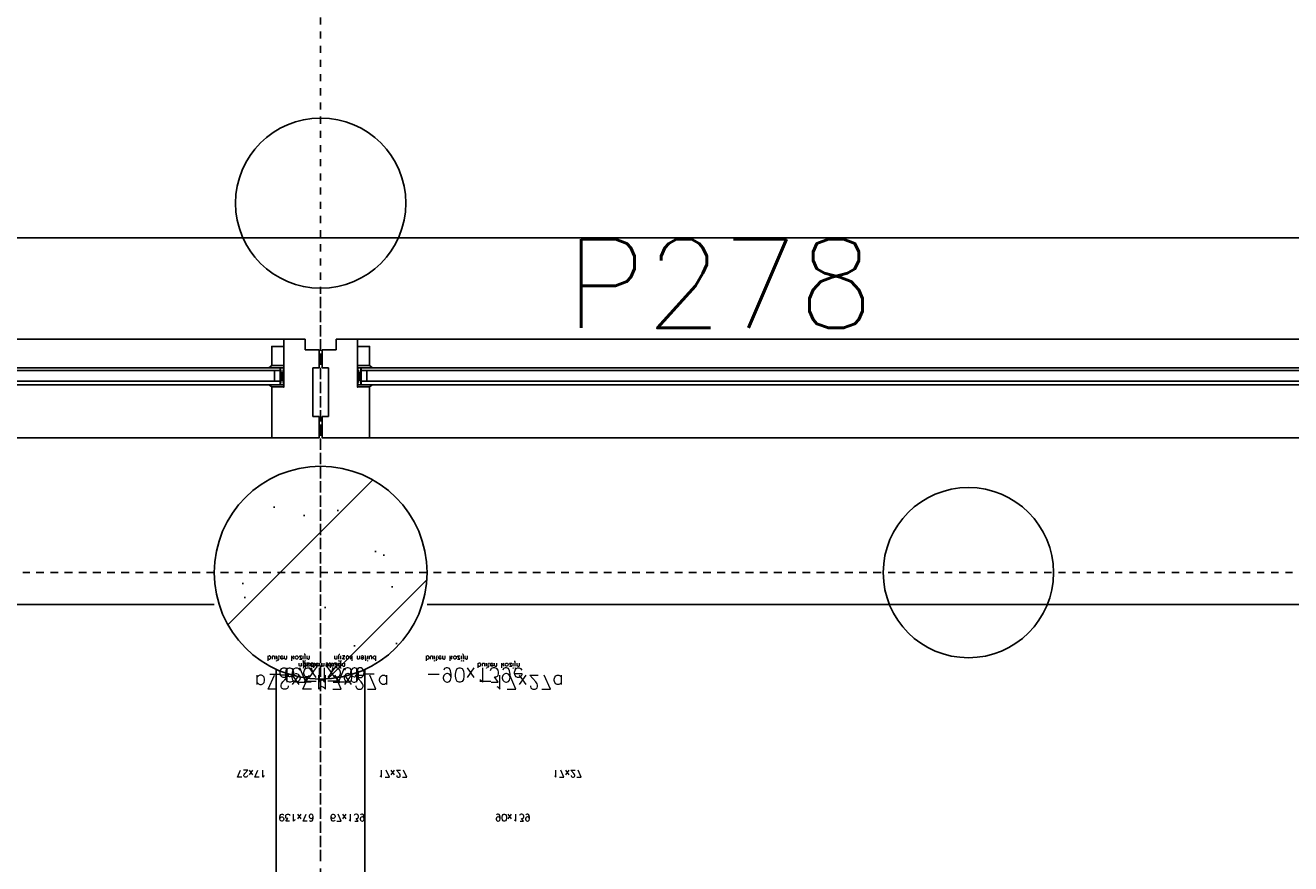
# Model space of a CAD drawing. Extents: x 0 to 1537, y 0 to 841.
# Tile 50 of 58: x 728 to 746, y 644 to 656. Entities that reach past the tile are written whole.
import ezdxf

# ---------------------------------------------------------------- set-up
doc = ezdxf.new("R2010")
doc.units = 0
doc.header["$PDSIZE"] = 2
doc.linetypes.add('DASHDOT', pattern=[25.4, 12.7, -6.35, 0, -6.35])
doc.linetypes.add('DASHDOT2', pattern=[12.7, 6.35, -3.175, 0, -3.175])
for name, color, linetype in [('AB$1A---_ATTRIB', 9, 'CONTINUOUS'), ('AL$1A---_ALGEMEEN', 9, 'CONTINUOUS'), ('AT$1A---_TEKSTB', 8, 'CONTINUOUS'), ('STRAMIEN', 1, 'CONTINUOUS'), ('VITELDATA', 1, 'CONTINUOUS')]:
    doc.layers.add(name, color=color, linetype=linetype)
doc.styles.add('B-01', font='romans.shx', dxfattribs={"width": 1.2})
doc.styles.add('ROMANS', font='romans.shx', dxfattribs={"height": 300})

# ---------------------------------------------------------------- blocks, each defined once
blk = doc.blocks.new('-GLASA')
at = {"layer": 'AL$1A---_ALGEMEEN', "color": 15, "ltscale": 2}
for p, q in [((5, 27), (406.8, 27)), ((5, 27), (5, 3)), ((5, 22), (406.8, 22)), ((13, 22), (13, 7)), ((5, 7), (406.8, 7)), ((5, 3), (406.8, 3))]:
    blk.add_line(p, q, dxfattribs=at)
at = {"layer": 'AL$1A---_ALGEMEEN', "color": 15}
for p, q in [((17, 30), (21.2, 27)), ((17, 0), (21.2, 3))]:
    blk.add_line(p, q, dxfattribs=at)
at = {"layer": 'AL$1A---_ALGEMEEN', "color": 15, "ltscale": 2}
blk.add_lwpolyline([(5, 3), (0, 3), (5, 27), (0, 27), (5, 3)], dxfattribs=at)
at = {"layer": 'AL$1A---_ALGEMEEN'}
for p in [(0, 30), (0, 0)]:
    blk.add_point(p, dxfattribs=at)
blk = doc.blocks.new('-STR-P2')
at = {"layer": 'AL$1A---_ALGEMEEN', "linetype": 'DASHDOT', "ltscale": 0.1}
for p, q in [((0, -401), (0, 401)), ((-401, 0), (793, 0))]:
    blk.add_line(p, q, dxfattribs=at)
at = {"layer": 'AL$1A---_ALGEMEEN', "linetype": 'Continuous', "ltscale": 2}
for centre in [(0, 521), (913, 0)]:
    blk.add_circle(centre, 120, dxfattribs=at)
blk.add_point((0, 0), dxfattribs=at)
blk = doc.blocks.new('XREF_B-A3-II-112')
at = {"layer": 'AL$1A---_ALGEMEEN', "ltscale": 2}
h = blk.add_hatch(dxfattribs=at)
h.set_pattern_fill('PREFB', color=8, scale=8, angle=180, style=0)
h.set_pattern_definition([(225, (86663.04, 87003.07), (108.61, -108.61), []), (197, (86663.04, 87003.07), (-41.26, -127.724), [0, -130.56, -73.92, 0, -107.52]), (228, (86663.04, 87003.07), (29.465, -129.875), [0, -129.28, 0, -131.84, 0, -106.24]), (251, (86663.04, 87003.07), (76.66, -107.62), [0, -128, 0, -768, -105.28])])
h.paths.add_polyline_path([(86813, 87003.1, 1), (86513, 87003.1, 1)])
at = {"layer": 'AL$1A---_ALGEMEEN', "color": 8, "ltscale": 2}
for p, q in [((77678, 87475.1), (92048, 87475.1)), ((86611, 87332.1), (84891, 87332.1)), ((86641, 87332.1), (86611, 87332.1)), ((86611, 87332.1), (86611, 87265.1)), ((86641, 87317.1), (86641, 87332.1)), ((86685, 87317.1), (86685, 87332.1)), ((86685, 87332.1), (86715, 87332.1)), ((86715, 87332.1), (88435, 87332.1)), ((86715, 87332.1), (86715, 87265.1)), ((86661, 87317.1), (86641, 87317.1)), ((86661, 87292.1), (86661, 87317.1)), ((86665, 87292.1), (86665, 87317.1)), ((86665, 87317.1), (86685, 87317.1)), ((86652, 87223.1), (86652, 87292.1)), ((86652, 87292.1), (86661, 87292.1)), ((86674, 87292.1), (86665, 87292.1)), ((86674, 87223.1), (86674, 87292.1)), ((87094.8, 87292.1), (88028.3, 87292.1)), ((87094.8, 87288.1), (88028.3, 87288.1)), ((86611, 87265.1), (86594, 87265.1)), ((86594, 87265.1), (86594, 87193.1)), ((86715, 87265.1), (86732, 87265.1)), ((86732, 87265.1), (86732, 87193.1)), ((87094.8, 87273.1), (88028.3, 87273.1)), ((87094.8, 87268.1), (88028.3, 87268.1)), ((86661, 87223.1), (86652, 87223.1)), ((86661, 87193.1), (86661, 87223.1)), ((86665, 87193.1), (86665, 87223.1)), ((86665, 87223.1), (86674, 87223.1)), ((86594, 87193.1), (84908, 87193.1)), ((86594, 87193.1), (86661, 87193.1)), ((86732, 87193.1), (86665, 87193.1)), ((86732, 87193.1), (88418, 87193.1)), ((86513, 86958.1), (83213, 86958.1)), ((90113, 86958.1), (86813, 86958.1))]:
    blk.add_line(p, q, dxfattribs=at)
at = {"layer": 'AL$1A---_ALGEMEEN', "color": 8}
for p, q in [((86600.5, 86866.7), (86600.5, 79966.5)), ((86725.5, 79966.5), (86725.5, 86866.7))]:
    blk.add_line(p, q, dxfattribs=at)
for points in [[(86611, 87322.1), (86594, 87322.1), (86594, 87295.1), (86611, 87295.1)], [(86715, 87322.1), (86732, 87322.1), (86732, 87295.1), (86715, 87295.1)]]:
    blk.add_lwpolyline(points, close=True, dxfattribs=at)
at = {"layer": 'AL$1A---_ALGEMEEN', "color": 8, "ltscale": 2}
blk.add_circle((86663, 87003.1), 150, dxfattribs=at)
at = {"layer": 'AL$1A---_ALGEMEEN', "color": 8, "linetype": 'Continuous'}
blk.add_circle((86663, 87003.1), 150, dxfattribs=at)
at = {"layer": 'STRAMIEN', "color": 8, "linetype": 'DASHDOT2'}
for p, q in [((86663, 35276.1), (86663, 95903.1)), ((18063, 87003.1), (104973, 87003.1))]:
    blk.add_line(p, q, dxfattribs=at)
at = {"layer": 'AL$1A---_ALGEMEEN', "color": 8, "linetype": 'DASHDOT', "ltscale": 0.5}
blk.add_blockref('-STR-P2', (86663, 87003.1), dxfattribs=at)
at = {"layer": 'AL$1A---_ALGEMEEN', "color": 8, "ltscale": 2, "rotation": 180}
for p in [(86611, 87295.1), (88435, 87295.1)]:
    blk.add_blockref('-GLASA', p, dxfattribs=at)
at = {"layer": 'AL$1A---_ALGEMEEN', "color": 8, "ltscale": 2, "xscale": -1, "rotation": 180}
blk.add_blockref('-GLASA', (86715, 87295.1), dxfattribs=at)
at = {"layer": 'AB$1A---_ATTRIB', "color": 8, "linetype": 'Continuous', "style": 'ROMANS'}
for tag, p, height in [('RUIMTENUMMER', (60177.2, 86637.4), 200), ('PEILMAAT', (60122.8, 86379.8), 150), ('RUIMTENUMMER', (23321.9, 85669.4), 200), ('PEILMAAT', (23267.5, 85411.8), 150), ('RUIMTENUMMER', (25656.2, 84910.2), 200), ('RUIMTENUMMER', (66336.2, 84906.8), 200), ('PEILMAAT', (25601.8, 84652.6), 150), ('PEILMAAT', (66281.8, 84649.2), 150), ('RUIMTENUMMER', (23536.7, 82918.7), 200), ('PEILMAAT', (23482.3, 82661.1), 150), ('RUIMTENUMMER', (84268.6, 82608.4), 200), ('PEILMAAT', (84214.2, 82350.8), 150), ('RUIMTENUMMER', (23680.6, 80585.4), 200), ('PEILMAAT', (23626.2, 80327.8), 150), ('RUIMTENUMMER', (22893.9, 79094.4), 200), ('RUIMTENUMMER', (66336.2, 79048.4), 200), ('PEILMAAT', (22839.4, 78836.8), 150), ('PEILMAAT', (66281.8, 78790.8), 150), ('RUIMTENUMMER', (84268.6, 77245.4), 200), ('PEILMAAT', (84214.2, 76987.8), 150), ('RUIMTENUMMER', (81101.2, 75686.4), 200), ('RUIMTENUMMER', (83670.6, 75687.4), 200), ('RUIMTENUMMER', (86015.2, 75686.4), 200), ('RUIMTENUMMER', (75644.2, 75605), 200), ('RUIMTENUMMER', (25752.2, 75504.4), 200), ('PEILMAAT', (81046.8, 75428.8), 150), ('PEILMAAT', (83616.2, 75429.8), 150), ('PEILMAAT', (85960.8, 75428.8), 150), ('PEILMAAT', (75589.8, 75347.4), 150), ('RUIMTENUMMER', (93080.6, 75257.4), 200), ('PEILMAAT', (25697.8, 75246.8), 150), ('PEILMAAT', (93026.2, 74999.8), 150), ('RUIMTENUMMER', (88630.2, 74488.4), 200), ('PEILMAAT', (88575.8, 74230.8), 150), ('RUIMTENUMMER', (73289.6, 74100.1), 200), ('RUIMTENUMMER', (75369.4, 73881.6), 200), ('PEILMAAT', (73235.2, 73842.5), 150), ('PEILMAAT', (75315, 73624), 150), ('RUIMTENUMMER', (78391.3, 73377.6), 200), ('RUIMTENUMMER', (23083.2, 73242.4), 200), ('RUIMTENUMMER', (25752.2, 73236.9), 200), ('PEILMAAT', (78336.8, 73120), 150), ('PEILMAAT', (23028.8, 72984.8), 150), ('PEILMAAT', (25697.8, 72979.3), 150), ('RUIMTENUMMER', (44810, 70416), 200), ('PEILMAAT', (44755.6, 70158.4), 150), ('RUIMTENUMMER', (83574.2, 63583.4), 200), ('RUIMTENUMMER', (44810, 63429.3), 200), ('PEILMAAT', (83519.8, 63325.8), 150), ('PEILMAAT', (44755.6, 63171.6), 150), ('RUIMTENUMMER', (75343.2, 53663.2), 200), ('RUIMTENUMMER', (78500, 53652), 200), ('PEILMAAT', (75288.8, 53405.6), 150), ('PEILMAAT', (78445.6, 53394.4), 150), ('RUIMTENUMMER', (23321.9, 53269.4), 200), ('PEILMAAT', (23267.5, 53011.8), 150), ('RUIMTENUMMER', (25657.5, 52384.3), 200), ('PEILMAAT', (25603.1, 52126.7), 150), ('RUIMTENUMMER', (23526.5, 50517.6), 200), ('PEILMAAT', (23472.1, 50260), 150), ('RUIMTENUMMER', (80351.5, 50113.4), 200), ('PEILMAAT', (80297.1, 49855.8), 150), ('RUIMTENUMMER', (73192.2, 49570.4), 200), ('PEILMAAT', (73137.8, 49312.8), 150), ('RUIMTENUMMER', (81727.6, 49257.3), 200), ('PEILMAAT', (81673.2, 48999.7), 150), ('RUIMTENUMMER', (76408.8, 48643.3), 200), ('RUIMTENUMMER', (79143.2, 48643.3), 200), ('PEILMAAT', (76354.4, 48385.6), 150), ('PEILMAAT', (79088.8, 48385.6), 150), ('RUIMTENUMMER', (23680.6, 48185.4), 200), ('PEILMAAT', (23626.2, 47927.8), 150), ('RUIMTENUMMER', (77664.2, 46745.4), 200), ('RUIMTENUMMER', (22695.9, 46692.4), 200), ('PEILMAAT', (77609.8, 46487.8), 150), ('PEILMAAT', (22641.4, 46434.8), 150), ('RUIMTENUMMER', (87917.6, 45636.4), 200), ('PEILMAAT', (87863.2, 45378.8), 150), ('RUIMTENUMMER', (77664.2, 43246.4), 200), ('RUIMTENUMMER', (24055.2, 43108.2), 200), ('RUIMTENUMMER', (25752.2, 43104.4), 200), ('PEILMAAT', (77609.8, 42988.8), 150), ('PEILMAAT', (24000.7, 42850.6), 150), ('PEILMAAT', (25697.8, 42846.8), 150), ('RUIMTENUMMER', (25752.2, 40842.4), 200), ('PEILMAAT', (25697.8, 40584.8), 150), ('RUIMTENUMMER', (76511.4, 38932.4), 200), ('RUIMTENUMMER', (80009, 38932.4), 200), ('PEILMAAT', (76457, 38674.7), 150), ('PEILMAAT', (79954.5, 38674.7), 150), ('RUIMTENUMMER', (81727.6, 37670.6), 200), ('PEILMAAT', (81673.2, 37412.9), 150)]:
    blk.add_attdef(tag, p, '', height=height, dxfattribs=at)
for tag, p, height in [('RUIMTENUMMER', (22252.7, 82959.3), 200), ('PEILMAAT', (22510.3, 82904.8), 150), ('RUIMTENUMMER', (22254.7, 50559.3), 200), ('PEILMAAT', (22512.3, 50504.8), 150)]:
    blk.add_attdef(tag, p, '', height=height, rotation=90, dxfattribs=at)
at = {"layer": 'AB$1A---_ATTRIB', "color": 8, "style": 'B-01', "oblique": 15, "flags": 1}
for tag, p in [('SCHACHT', (75598, 75883.1)), ('KOOI', (75868, 75883.1)), ('DAGMAAT', (76138, 75883.1)), ('GEWICHT', (76408, 75883.1)), ('PERSONEN', (76678, 75883.1))]:
    blk.add_attdef(tag, p, '', height=180, rotation=270, dxfattribs=at)
at = {"layer": 'AT$1A---_TEKSTB', "color": 8, "ltscale": 2, "style": 'ROMANS'}
blk.add_text('P278', height=125, dxfattribs=at).set_placement((87009, 87348.1))
at = {"layer": 'AT$1A---_TEKSTB', "color": 8, "ltscale": 2, "style": 'ROMANS', "oblique": 180, "text_generation_flag": 4}
for s, height, p in [('buiten kozijn', 7, (86588, 86885.7)), ('buiten kozijn', 7, (86811, 86885.7)), ('-67x139b', 20, (86588, 86868.7)), ('buiten kozijn', 7, (86638, 86875.7)), ('-90x139e', 20, (86811, 86868.7)), ('buiten kozijn', 7, (86884, 86875.7)), ('-17x27a', 20, (86638, 86858.7)), ('-17x27a', 20, (86884, 86858.7)), ('17x27', 10, (86744, 86724.7)), ('17x27', 10, (86990, 86724.7)), ('67x139', 10, (86676, 86662.7)), ('90x139', 10, (86909, 86662.7))]:
    blk.add_text(s, height=height, dxfattribs=at).set_placement(p)
at = {"layer": 'AT$1A---_TEKSTB', "color": 8, "ltscale": 2, "style": 'ROMANS'}
for s, height, p in [('buiten kozijn', 7, (86742, 86885.7)), ('-67x139b', 20, (86742, 86868.7)), ('buiten kozijn', 7, (86692, 86875.7)), ('-17x27a', 20, (86692, 86858.7)), ('17x27', 10, (86586, 86724.7)), ('67x139', 10, (86654, 86662.7))]:
    blk.add_text(s, height=height, rotation=180, dxfattribs=at).set_placement(p)

msp = doc.modelspace()

# ---------------------------------------------------------------- block references
at = {"layer": 'VITELDATA', "xscale": 0.01, "yscale": 0.01, "zscale": 0.01}
msp.add_blockref('XREF_B-A3-II-112', (-134.29, -221.753), dxfattribs=at)

doc.saveas('drawing.dxf')
